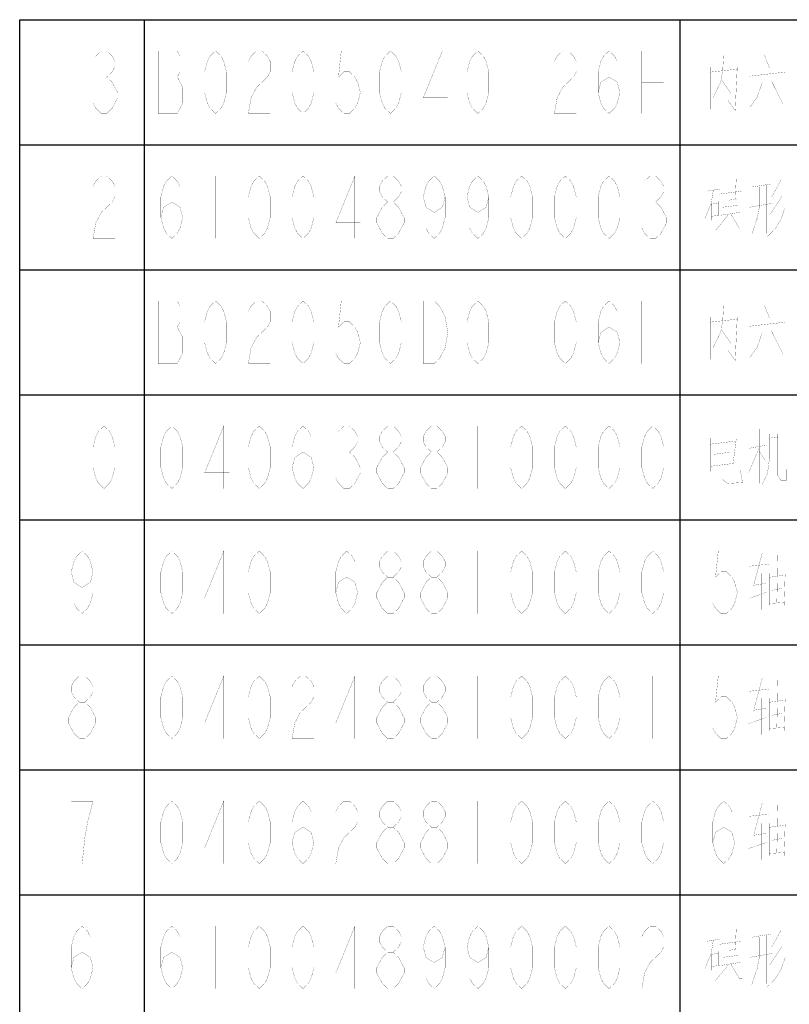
# Model space of a CAD drawing. Header units: millimetres. Extents: x 0 to 8480361154, y -14382841229 to 497.
# Tile 5 of 24: x 404 to 447, y 116 to 171. Entities that reach past the tile are written whole.
import ezdxf

# ---------------------------------------------------------------- set-up
doc = ezdxf.new("R2010")
doc.units = ezdxf.units.MM
doc.header["$LTSCALE"] = 16.335
doc.layers.get('0').update_dxf_attribs({"linetype": 'CONTINUOUS'})
doc.layers.add('040008810005_DXF_TABLE', color=7, linetype='CONTINUOUS')

# ---------------------------------------------------------------- blocks, each defined once
blk = doc.blocks.new('TABLE_BL1', base_point=(609.384, 251.643))
at = {"layer": '040008810005_DXF_TABLE', "color": 2, "linetype": 'Continuous'}
for p, q in [((403.902, 66), (403.902, 171)), ((403.902, 171), (583.902, 171)), ((410.902, 66), (410.902, 171)), ((440.902, 66), (440.902, 171)), ((403.902, 164), (583.902, 164)), ((403.902, 157), (583.902, 157)), ((403.902, 150), (583.902, 150)), ((403.902, 143), (583.902, 143)), ((403.902, 136), (583.902, 136)), ((403.902, 129), (583.902, 129)), ((403.902, 122), (583.902, 122))]:
    blk.add_line(p, q, dxfattribs=at)
at = {"layer": '040008810005_DXF_TABLE', "color": 5, "linetype": 'Continuous', "const_width": 0.01}
for points in [[(406.177, 169.25), (406.177, 165.75)], [(408.167, 168.959), (408.473, 169.25), (408.78, 169.25), (409.086, 168.959), (409.239, 168.667), (409.239, 168.375), (409.086, 168.084), (408.78, 167.792), (409.086, 167.5), (409.239, 167.209), (409.392, 166.917), (409.392, 166.625), (409.239, 166.334), (409.086, 166.042), (408.78, 165.75), (408.473, 165.75), (408.167, 166.042), (408.014, 166.334)], [(411.661, 169.25), (411.661, 165.75), (412.733, 165.75), (412.886, 166.042), (413.039, 166.334), (413.039, 167.209), (412.886, 167.5), (412.733, 167.792), (412.886, 168.084), (412.886, 168.959), (412.733, 169.25), (411.661, 169.25)], [(414.877, 165.75), (414.57, 166.042), (414.417, 166.334), (414.264, 166.917), (414.264, 168.084), (414.417, 168.667), (414.57, 168.959), (414.877, 169.25), (415.183, 168.959), (415.336, 168.667), (415.489, 168.084), (415.489, 166.917), (415.336, 166.334), (415.183, 166.042), (414.877, 165.75)], [(416.714, 168.667), (416.867, 168.959), (417.173, 169.25), (417.48, 169.25), (417.786, 168.959), (417.939, 168.667), (417.939, 168.084), (417.786, 167.792), (417.48, 167.5), (417.173, 167.209), (416.867, 166.625), (416.714, 165.75), (417.939, 165.75)], [(419.777, 165.75), (419.47, 166.042), (419.317, 166.334), (419.164, 166.917), (419.164, 168.084), (419.317, 168.667), (419.47, 168.959), (419.777, 169.25), (420.083, 168.959), (420.236, 168.667), (420.389, 168.084), (420.389, 166.917), (420.236, 166.334), (420.083, 166.042), (419.777, 165.75)], [(422.839, 169.25), (421.92, 169.25), (421.767, 167.792), (422.073, 168.084), (422.38, 168.084), (422.686, 167.792), (422.839, 167.5), (422.992, 166.917), (422.839, 166.334), (422.686, 166.042), (422.38, 165.75), (422.073, 165.75), (421.767, 166.042), (421.614, 166.334)], [(424.677, 165.75), (424.37, 166.042), (424.217, 166.334), (424.064, 166.917), (424.064, 168.084), (424.217, 168.667), (424.37, 168.959), (424.677, 169.25), (424.983, 168.959), (425.136, 168.667), (425.289, 168.084), (425.289, 166.917), (425.136, 166.334), (424.983, 166.042), (424.677, 165.75)], [(427.586, 165.75), (427.586, 169.25), (426.514, 166.625), (427.892, 166.625)], [(429.577, 165.75), (429.27, 166.042), (429.117, 166.334), (428.964, 166.917), (428.964, 168.084), (429.117, 168.667), (429.27, 168.959), (429.577, 169.25), (429.883, 168.959), (430.036, 168.667), (430.189, 168.084), (430.189, 166.917), (430.036, 166.334), (429.883, 166.042), (429.577, 165.75)], [(432.027, 169.25), (432.027, 165.75)], [(433.864, 168.667), (434.017, 168.959), (434.323, 169.25), (434.63, 169.25), (434.936, 168.959), (435.089, 168.667), (435.089, 168.084), (434.936, 167.792), (434.63, 167.5), (434.323, 167.209), (434.017, 166.625), (433.864, 165.75), (435.089, 165.75)], [(436.314, 166.917), (436.467, 167.5), (436.927, 167.792), (437.386, 167.5), (437.539, 166.917), (437.386, 166.334), (437.233, 166.042), (436.927, 165.75), (436.62, 166.042), (436.467, 166.334), (436.314, 166.917), (436.314, 168.084), (436.467, 168.667), (436.62, 168.959), (436.927, 169.25), (437.233, 168.959), (437.386, 168.667)], [(438.764, 169.25), (438.764, 165.75)], [(439.989, 169.25), (439.989, 165.75)], [(443.352, 169.137), (443.293, 168.121)], [(445.627, 169.024), (445.918, 168.291)], [(442.593, 168.347), (442.593, 165.976)], [(442.593, 168.065), (444.11, 168.234)], [(444.11, 168.347), (443.993, 165.92), (443.585, 166.484)], [(408.473, 167.792), (408.78, 167.792)], [(411.661, 167.792), (412.733, 167.792)], [(443.293, 168.121), (443.177, 167.5), (442.768, 166.653)], [(443.235, 167.613), (443.76, 166.879)], [(444.81, 167.839), (446.793, 168.065)], [(438.764, 167.5), (439.989, 167.5)], [(445.51, 167.5), (445.218, 166.653), (444.81, 166.089)], [(446.035, 167.557), (446.677, 166.258)], [(406.177, 162.25), (406.177, 158.75)], [(408.014, 161.667), (408.167, 161.959), (408.473, 162.25), (408.78, 162.25), (409.086, 161.959), (409.239, 161.667), (409.239, 161.084), (409.086, 160.792), (408.78, 160.5), (408.473, 160.209), (408.167, 159.625), (408.014, 158.75), (409.239, 158.75)], [(411.814, 159.917), (411.967, 160.5), (412.427, 160.792), (412.886, 160.5), (413.039, 159.917), (412.886, 159.334), (412.733, 159.042), (412.427, 158.75), (412.12, 159.042), (411.967, 159.334), (411.814, 159.917), (411.814, 161.084), (411.967, 161.667), (412.12, 161.959), (412.427, 162.25), (412.733, 161.959), (412.886, 161.667)], [(414.877, 162.25), (414.877, 158.75)], [(417.327, 158.75), (417.02, 159.042), (416.867, 159.334), (416.714, 159.917), (416.714, 161.084), (416.867, 161.667), (417.02, 161.959), (417.327, 162.25), (417.633, 161.959), (417.786, 161.667), (417.939, 161.084), (417.939, 159.917), (417.786, 159.334), (417.633, 159.042), (417.327, 158.75)], [(419.777, 158.75), (419.47, 159.042), (419.317, 159.334), (419.164, 159.917), (419.164, 161.084), (419.317, 161.667), (419.47, 161.959), (419.777, 162.25), (420.083, 161.959), (420.236, 161.667), (420.389, 161.084), (420.389, 159.917), (420.236, 159.334), (420.083, 159.042), (419.777, 158.75)], [(422.686, 158.75), (422.686, 162.25), (421.614, 159.625), (422.992, 159.625)], [(424.523, 160.792), (424.217, 161.084), (424.064, 161.375), (424.064, 161.667), (424.217, 161.959), (424.523, 162.25), (424.83, 162.25), (425.136, 161.959), (425.289, 161.667), (425.289, 161.375), (425.136, 161.084), (424.83, 160.792)], [(427.739, 161.084), (427.586, 160.5), (427.127, 160.209), (426.667, 160.5), (426.514, 161.084), (426.667, 161.667), (426.82, 161.959), (427.127, 162.25), (427.433, 161.959), (427.586, 161.667), (427.739, 161.084), (427.739, 159.917), (427.586, 159.334), (427.433, 159.042), (427.127, 158.75), (426.82, 159.042), (426.667, 159.334)], [(430.189, 161.084), (430.036, 160.5), (429.577, 160.209), (429.117, 160.5), (428.964, 161.084), (429.117, 161.667), (429.27, 161.959), (429.577, 162.25), (429.883, 161.959), (430.036, 161.667), (430.189, 161.084), (430.189, 159.917), (430.036, 159.334), (429.883, 159.042), (429.577, 158.75), (429.27, 159.042), (429.117, 159.334)], [(432.027, 158.75), (431.72, 159.042), (431.567, 159.334), (431.414, 159.917), (431.414, 161.084), (431.567, 161.667), (431.72, 161.959), (432.027, 162.25), (432.333, 161.959), (432.486, 161.667), (432.639, 161.084), (432.639, 159.917), (432.486, 159.334), (432.333, 159.042), (432.027, 158.75)], [(434.477, 158.75), (434.17, 159.042), (434.017, 159.334), (433.864, 159.917), (433.864, 161.084), (434.017, 161.667), (434.17, 161.959), (434.477, 162.25), (434.783, 161.959), (434.936, 161.667), (435.089, 161.084), (435.089, 159.917), (434.936, 159.334), (434.783, 159.042), (434.477, 158.75)], [(436.927, 158.75), (436.62, 159.042), (436.467, 159.334), (436.314, 159.917), (436.314, 161.084), (436.467, 161.667), (436.62, 161.959), (436.927, 162.25), (437.233, 161.959), (437.386, 161.667), (437.539, 161.084), (437.539, 159.917), (437.386, 159.334), (437.233, 159.042), (436.927, 158.75)], [(438.917, 161.959), (439.223, 162.25), (439.53, 162.25), (439.836, 161.959), (439.989, 161.667), (439.989, 161.375), (439.836, 161.084), (439.53, 160.792), (439.836, 160.5), (439.989, 160.209), (440.142, 159.917), (440.142, 159.625), (439.989, 159.334), (439.836, 159.042), (439.53, 158.75), (439.223, 158.75), (438.917, 159.042), (438.764, 159.334)], [(443.993, 160.952), (444.052, 162.081)], [(443.352, 161.799), (443.352, 160.557)], [(443.643, 160.839), (443.643, 162.024)], [(444.927, 161.629), (445.977, 161.799)], [(445.335, 161.629), (445.335, 160.444)], [(445.743, 161.742), (445.743, 159.033)], [(446.56, 162.024), (446.035, 161.065)], [(442.418, 161.403), (443.118, 161.516)], [(442.652, 160.726), (442.768, 161.46)], [(443.118, 161.234), (444.343, 161.403)], [(446.618, 161.121), (445.918, 160.049)], [(424.523, 158.75), (424.217, 159.042), (424.064, 159.334), (423.911, 159.625), (423.911, 159.917), (424.064, 160.209), (424.217, 160.5), (424.523, 160.792), (424.83, 160.792), (425.136, 160.5), (425.289, 160.209), (425.442, 159.917), (425.442, 159.625), (425.289, 159.334), (425.136, 159.042), (424.83, 158.75), (424.523, 158.75)], [(439.223, 160.792), (439.53, 160.792)], [(442.652, 160.726), (442.302, 159.879)], [(442.652, 160.726), (442.652, 159.766)], [(442.652, 160.67), (443.06, 160.726)], [(443.06, 160.839), (443.06, 160.049)], [(443.293, 160.5), (444.168, 160.613)], [(444.052, 160.952), (443.643, 160.895)], [(443.702, 160.444), (443.702, 158.92)], [(444.81, 160.5), (446.093, 160.726)], [(445.218, 159.823), (445.335, 160.444)], [(446.793, 160.5), (446.56, 159.823), (446.21, 159.258), (445.802, 158.863)], [(442.652, 159.992), (443.118, 160.049)], [(443.585, 160.049), (443.177, 159.541), (442.885, 159.202)], [(443.177, 160.049), (444.285, 160.218)], [(443.76, 160.105), (444.227, 159.315), (444.402, 159.315)], [(445.218, 159.879), (444.927, 158.976)], [(406.177, 155.25), (406.177, 151.75)], [(408.627, 155.25), (408.627, 151.75)], [(411.661, 155.25), (411.661, 151.75), (412.733, 151.75), (412.886, 152.042), (413.039, 152.334), (413.039, 153.209), (412.886, 153.5), (412.733, 153.792), (412.886, 154.084), (412.886, 154.959), (412.733, 155.25), (411.661, 155.25)], [(414.877, 151.75), (414.57, 152.042), (414.417, 152.334), (414.264, 152.917), (414.264, 154.084), (414.417, 154.667), (414.57, 154.959), (414.877, 155.25), (415.183, 154.959), (415.336, 154.667), (415.489, 154.084), (415.489, 152.917), (415.336, 152.334), (415.183, 152.042), (414.877, 151.75)], [(416.714, 154.667), (416.867, 154.959), (417.173, 155.25), (417.48, 155.25), (417.786, 154.959), (417.939, 154.667), (417.939, 154.084), (417.786, 153.792), (417.48, 153.5), (417.173, 153.209), (416.867, 152.625), (416.714, 151.75), (417.939, 151.75)], [(419.777, 151.75), (419.47, 152.042), (419.317, 152.334), (419.164, 152.917), (419.164, 154.084), (419.317, 154.667), (419.47, 154.959), (419.777, 155.25), (420.083, 154.959), (420.236, 154.667), (420.389, 154.084), (420.389, 152.917), (420.236, 152.334), (420.083, 152.042), (419.777, 151.75)], [(422.839, 155.25), (421.92, 155.25), (421.767, 153.792), (422.073, 154.084), (422.38, 154.084), (422.686, 153.792), (422.839, 153.5), (422.992, 152.917), (422.839, 152.334), (422.686, 152.042), (422.38, 151.75), (422.073, 151.75), (421.767, 152.042), (421.614, 152.334)], [(424.677, 151.75), (424.37, 152.042), (424.217, 152.334), (424.064, 152.917), (424.064, 154.084), (424.217, 154.667), (424.37, 154.959), (424.677, 155.25), (424.983, 154.959), (425.136, 154.667), (425.289, 154.084), (425.289, 152.917), (425.136, 152.334), (424.983, 152.042), (424.677, 151.75)], [(426.514, 155.25), (427.127, 155.25), (427.433, 154.959), (427.586, 154.667), (427.739, 154.375), (427.892, 153.5), (427.739, 152.625), (427.586, 152.334), (427.433, 152.042), (427.127, 151.75), (426.514, 151.75), (426.514, 155.25)], [(429.577, 151.75), (429.27, 152.042), (429.117, 152.334), (428.964, 152.917), (428.964, 154.084), (429.117, 154.667), (429.27, 154.959), (429.577, 155.25), (429.883, 154.959), (430.036, 154.667), (430.189, 154.084), (430.189, 152.917), (430.036, 152.334), (429.883, 152.042), (429.577, 151.75)], [(432.027, 155.25), (432.027, 151.75)], [(434.477, 151.75), (434.17, 152.042), (434.017, 152.334), (433.864, 152.917), (433.864, 154.084), (434.017, 154.667), (434.17, 154.959), (434.477, 155.25), (434.783, 154.959), (434.936, 154.667), (435.089, 154.084), (435.089, 152.917), (434.936, 152.334), (434.783, 152.042), (434.477, 151.75)], [(436.314, 152.917), (436.467, 153.5), (436.927, 153.792), (437.386, 153.5), (437.539, 152.917), (437.386, 152.334), (437.233, 152.042), (436.927, 151.75), (436.62, 152.042), (436.467, 152.334), (436.314, 152.917), (436.314, 154.084), (436.467, 154.667), (436.62, 154.959), (436.927, 155.25), (437.233, 154.959), (437.386, 154.667)], [(438.764, 155.25), (438.764, 151.75)], [(439.989, 155.25), (439.989, 151.75)], [(443.352, 155.137), (443.293, 154.121)], [(445.627, 155.024), (445.918, 154.291)], [(442.593, 154.347), (442.593, 151.976)], [(442.593, 154.065), (444.11, 154.234)], [(443.293, 154.121), (443.177, 153.5), (442.768, 152.653)], [(444.11, 154.347), (443.993, 151.92), (443.585, 152.484)], [(444.81, 153.839), (446.793, 154.065)], [(411.661, 153.792), (412.733, 153.792)], [(438.764, 153.5), (439.989, 153.5)], [(443.235, 153.613), (443.76, 152.879)], [(445.51, 153.5), (445.218, 152.653), (444.81, 152.089)], [(446.035, 153.557), (446.677, 152.258)], [(406.177, 148.25), (406.177, 144.75)], [(408.627, 144.75), (408.32, 145.042), (408.167, 145.334), (408.014, 145.917), (408.014, 147.084), (408.167, 147.667), (408.32, 147.959), (408.627, 148.25), (408.933, 147.959), (409.086, 147.667), (409.239, 147.084), (409.239, 145.917), (409.086, 145.334), (408.933, 145.042), (408.627, 144.75)], [(412.427, 144.75), (412.12, 145.042), (411.967, 145.334), (411.814, 145.917), (411.814, 147.084), (411.967, 147.667), (412.12, 147.959), (412.427, 148.25), (412.733, 147.959), (412.886, 147.667), (413.039, 147.084), (413.039, 145.917), (412.886, 145.334), (412.733, 145.042), (412.427, 144.75)], [(415.336, 144.75), (415.336, 148.25), (414.264, 145.625), (415.642, 145.625)], [(417.327, 144.75), (417.02, 145.042), (416.867, 145.334), (416.714, 145.917), (416.714, 147.084), (416.867, 147.667), (417.02, 147.959), (417.327, 148.25), (417.633, 147.959), (417.786, 147.667), (417.939, 147.084), (417.939, 145.917), (417.786, 145.334), (417.633, 145.042), (417.327, 144.75)], [(419.164, 145.917), (419.317, 146.5), (419.777, 146.792), (420.236, 146.5), (420.389, 145.917), (420.236, 145.334), (420.083, 145.042), (419.777, 144.75), (419.47, 145.042), (419.317, 145.334), (419.164, 145.917), (419.164, 147.084), (419.317, 147.667), (419.47, 147.959), (419.777, 148.25), (420.083, 147.959), (420.236, 147.667)], [(421.767, 147.959), (422.073, 148.25), (422.38, 148.25), (422.686, 147.959), (422.839, 147.667), (422.839, 147.375), (422.686, 147.084), (422.38, 146.792), (422.686, 146.5), (422.839, 146.209), (422.992, 145.917), (422.992, 145.625), (422.839, 145.334), (422.686, 145.042), (422.38, 144.75), (422.073, 144.75), (421.767, 145.042), (421.614, 145.334)], [(424.523, 146.792), (424.217, 147.084), (424.064, 147.375), (424.064, 147.667), (424.217, 147.959), (424.523, 148.25), (424.83, 148.25), (425.136, 147.959), (425.289, 147.667), (425.289, 147.375), (425.136, 147.084), (424.83, 146.792)], [(426.973, 146.792), (426.667, 147.084), (426.514, 147.375), (426.514, 147.667), (426.667, 147.959), (426.973, 148.25), (427.28, 148.25), (427.586, 147.959), (427.739, 147.667), (427.739, 147.375), (427.586, 147.084), (427.28, 146.792)], [(429.577, 148.25), (429.577, 144.75)], [(432.027, 144.75), (431.72, 145.042), (431.567, 145.334), (431.414, 145.917), (431.414, 147.084), (431.567, 147.667), (431.72, 147.959), (432.027, 148.25), (432.333, 147.959), (432.486, 147.667), (432.639, 147.084), (432.639, 145.917), (432.486, 145.334), (432.333, 145.042), (432.027, 144.75)], [(434.477, 144.75), (434.17, 145.042), (434.017, 145.334), (433.864, 145.917), (433.864, 147.084), (434.017, 147.667), (434.17, 147.959), (434.477, 148.25), (434.783, 147.959), (434.936, 147.667), (435.089, 147.084), (435.089, 145.917), (434.936, 145.334), (434.783, 145.042), (434.477, 144.75)], [(436.927, 144.75), (436.62, 145.042), (436.467, 145.334), (436.314, 145.917), (436.314, 147.084), (436.467, 147.667), (436.62, 147.959), (436.927, 148.25), (437.233, 147.959), (437.386, 147.667), (437.539, 147.084), (437.539, 145.917), (437.386, 145.334), (437.233, 145.042), (436.927, 144.75)], [(439.377, 144.75), (439.07, 145.042), (438.917, 145.334), (438.764, 145.917), (438.764, 147.084), (438.917, 147.667), (439.07, 147.959), (439.377, 148.25), (439.683, 147.959), (439.836, 147.667), (439.989, 147.084), (439.989, 145.917), (439.836, 145.334), (439.683, 145.042), (439.377, 144.75)], [(443.293, 148.137), (443.293, 145.371), (443.293, 145.258), (443.41, 145.145), (443.585, 145.033), (444.402, 145.089), (444.285, 145.766)], [(445.335, 145.033), (445.335, 148.081)], [(445.51, 144.976), (445.802, 145.597), (445.918, 146.444), (445.918, 147.799)], [(446.852, 145.823), (446.852, 145.202), (446.56, 145.202), (446.385, 145.484), (446.385, 147.799)], [(442.593, 147.573), (442.593, 145.71)], [(442.593, 147.234), (443.993, 147.403)], [(444.052, 147.516), (443.877, 146.162)], [(446.385, 147.629), (445.918, 147.573)], [(422.073, 146.792), (422.38, 146.792)], [(424.523, 144.75), (424.217, 145.042), (424.064, 145.334), (423.911, 145.625), (423.911, 145.917), (424.064, 146.209), (424.217, 146.5), (424.523, 146.792), (424.83, 146.792), (425.136, 146.5), (425.289, 146.209), (425.442, 145.917), (425.442, 145.625), (425.289, 145.334), (425.136, 145.042), (424.83, 144.75), (424.523, 144.75)], [(426.973, 144.75), (426.667, 145.042), (426.514, 145.334), (426.361, 145.625), (426.361, 145.917), (426.514, 146.209), (426.667, 146.5), (426.973, 146.792), (427.28, 146.792), (427.586, 146.5), (427.739, 146.209), (427.892, 145.917), (427.892, 145.625), (427.739, 145.334), (427.586, 145.042), (427.28, 144.75), (426.973, 144.75)], [(442.827, 146.67), (443.702, 146.783)], [(444.752, 145.653), (445.335, 147.008)], [(445.743, 147.178), (444.81, 147.008)], [(445.685, 146.331), (445.335, 146.839)], [(443.935, 146.162), (442.593, 145.992)], [(408.014, 140.084), (407.861, 139.5), (407.402, 139.209), (406.942, 139.5), (406.789, 140.084), (406.942, 140.667), (407.095, 140.959), (407.402, 141.25), (407.708, 140.959), (407.861, 140.667), (408.014, 140.084), (408.014, 138.917), (407.861, 138.334), (407.708, 138.042), (407.402, 137.75), (407.095, 138.042), (406.942, 138.334)], [(412.427, 137.75), (412.12, 138.042), (411.967, 138.334), (411.814, 138.917), (411.814, 140.084), (411.967, 140.667), (412.12, 140.959), (412.427, 141.25), (412.733, 140.959), (412.886, 140.667), (413.039, 140.084), (413.039, 138.917), (412.886, 138.334), (412.733, 138.042), (412.427, 137.75)], [(415.336, 137.75), (415.336, 141.25), (414.264, 138.625), (415.642, 138.625)], [(417.327, 137.75), (417.02, 138.042), (416.867, 138.334), (416.714, 138.917), (416.714, 140.084), (416.867, 140.667), (417.02, 140.959), (417.327, 141.25), (417.633, 140.959), (417.786, 140.667), (417.939, 140.084), (417.939, 138.917), (417.786, 138.334), (417.633, 138.042), (417.327, 137.75)], [(419.777, 141.25), (419.777, 137.75)], [(421.614, 138.917), (421.767, 139.5), (422.227, 139.792), (422.686, 139.5), (422.839, 138.917), (422.686, 138.334), (422.533, 138.042), (422.227, 137.75), (421.92, 138.042), (421.767, 138.334), (421.614, 138.917), (421.614, 140.084), (421.767, 140.667), (421.92, 140.959), (422.227, 141.25), (422.533, 140.959), (422.686, 140.667)], [(424.523, 139.792), (424.217, 140.084), (424.064, 140.375), (424.064, 140.667), (424.217, 140.959), (424.523, 141.25), (424.83, 141.25), (425.136, 140.959), (425.289, 140.667), (425.289, 140.375), (425.136, 140.084), (424.83, 139.792)], [(426.973, 139.792), (426.667, 140.084), (426.514, 140.375), (426.514, 140.667), (426.667, 140.959), (426.973, 141.25), (427.28, 141.25), (427.586, 140.959), (427.739, 140.667), (427.739, 140.375), (427.586, 140.084), (427.28, 139.792)], [(429.577, 141.25), (429.577, 137.75)], [(432.027, 137.75), (431.72, 138.042), (431.567, 138.334), (431.414, 138.917), (431.414, 140.084), (431.567, 140.667), (431.72, 140.959), (432.027, 141.25), (432.333, 140.959), (432.486, 140.667), (432.639, 140.084), (432.639, 138.917), (432.486, 138.334), (432.333, 138.042), (432.027, 137.75)], [(434.477, 137.75), (434.17, 138.042), (434.017, 138.334), (433.864, 138.917), (433.864, 140.084), (434.017, 140.667), (434.17, 140.959), (434.477, 141.25), (434.783, 140.959), (434.936, 140.667), (435.089, 140.084), (435.089, 138.917), (434.936, 138.334), (434.783, 138.042), (434.477, 137.75)], [(436.927, 137.75), (436.62, 138.042), (436.467, 138.334), (436.314, 138.917), (436.314, 140.084), (436.467, 140.667), (436.62, 140.959), (436.927, 141.25), (437.233, 140.959), (437.386, 140.667), (437.539, 140.084), (437.539, 138.917), (437.386, 138.334), (437.233, 138.042), (436.927, 137.75)], [(439.377, 137.75), (439.07, 138.042), (438.917, 138.334), (438.764, 138.917), (438.764, 140.084), (438.917, 140.667), (439.07, 140.959), (439.377, 141.25), (439.683, 140.959), (439.836, 140.667), (439.989, 140.084), (439.989, 138.917), (439.836, 138.334), (439.683, 138.042), (439.377, 137.75)], [(443.964, 141.25), (443.045, 141.25), (442.892, 139.792), (443.198, 140.084), (443.505, 140.084), (443.811, 139.792), (443.964, 139.5), (444.117, 138.917), (443.964, 138.334), (443.811, 138.042), (443.505, 137.75), (443.198, 137.75), (442.892, 138.042), (442.739, 138.334)], [(445.51, 141.137), (445.043, 139.387)], [(446.385, 141.024), (446.327, 138.371)], [(444.81, 140.403), (445.86, 140.516)], [(424.523, 137.75), (424.217, 138.042), (424.064, 138.334), (423.911, 138.625), (423.911, 138.917), (424.064, 139.209), (424.217, 139.5), (424.523, 139.792), (424.83, 139.792), (425.136, 139.5), (425.289, 139.209), (425.442, 138.917), (425.442, 138.625), (425.289, 138.334), (425.136, 138.042), (424.83, 137.75), (424.523, 137.75)], [(426.973, 137.75), (426.667, 138.042), (426.514, 138.334), (426.361, 138.625), (426.361, 138.917), (426.514, 139.209), (426.667, 139.5), (426.973, 139.792), (427.28, 139.792), (427.586, 139.5), (427.739, 139.209), (427.892, 138.917), (427.892, 138.625), (427.739, 138.334), (427.586, 138.042), (427.28, 137.75), (426.973, 137.75)], [(445.452, 140.008), (445.452, 137.976)], [(445.918, 138.202), (445.918, 140.008)], [(445.918, 139.783), (446.735, 139.895)], [(446.793, 139.952), (446.735, 138.202)], [(445.743, 138.936), (444.752, 138.597)], [(444.985, 139.331), (445.743, 139.444)], [(446.035, 139.049), (446.618, 139.162)], [(445.918, 138.315), (446.735, 138.371)], [(407.248, 132.792), (406.942, 133.084), (406.789, 133.375), (406.789, 133.667), (406.942, 133.959), (407.248, 134.25), (407.555, 134.25), (407.861, 133.959), (408.014, 133.667), (408.014, 133.375), (407.861, 133.084), (407.555, 132.792)], [(412.427, 130.75), (412.12, 131.042), (411.967, 131.334), (411.814, 131.917), (411.814, 133.084), (411.967, 133.667), (412.12, 133.959), (412.427, 134.25), (412.733, 133.959), (412.886, 133.667), (413.039, 133.084), (413.039, 131.917), (412.886, 131.334), (412.733, 131.042), (412.427, 130.75)], [(415.336, 130.75), (415.336, 134.25), (414.264, 131.625), (415.642, 131.625)], [(417.327, 130.75), (417.02, 131.042), (416.867, 131.334), (416.714, 131.917), (416.714, 133.084), (416.867, 133.667), (417.02, 133.959), (417.327, 134.25), (417.633, 133.959), (417.786, 133.667), (417.939, 133.084), (417.939, 131.917), (417.786, 131.334), (417.633, 131.042), (417.327, 130.75)], [(419.164, 133.667), (419.317, 133.959), (419.623, 134.25), (419.93, 134.25), (420.236, 133.959), (420.389, 133.667), (420.389, 133.084), (420.236, 132.792), (419.93, 132.5), (419.623, 132.209), (419.317, 131.625), (419.164, 130.75), (420.389, 130.75)], [(422.686, 130.75), (422.686, 134.25), (421.614, 131.625), (422.992, 131.625)], [(424.523, 132.792), (424.217, 133.084), (424.064, 133.375), (424.064, 133.667), (424.217, 133.959), (424.523, 134.25), (424.83, 134.25), (425.136, 133.959), (425.289, 133.667), (425.289, 133.375), (425.136, 133.084), (424.83, 132.792)], [(426.973, 132.792), (426.667, 133.084), (426.514, 133.375), (426.514, 133.667), (426.667, 133.959), (426.973, 134.25), (427.28, 134.25), (427.586, 133.959), (427.739, 133.667), (427.739, 133.375), (427.586, 133.084), (427.28, 132.792)], [(429.577, 134.25), (429.577, 130.75)], [(432.027, 130.75), (431.72, 131.042), (431.567, 131.334), (431.414, 131.917), (431.414, 133.084), (431.567, 133.667), (431.72, 133.959), (432.027, 134.25), (432.333, 133.959), (432.486, 133.667), (432.639, 133.084), (432.639, 131.917), (432.486, 131.334), (432.333, 131.042), (432.027, 130.75)], [(434.477, 130.75), (434.17, 131.042), (434.017, 131.334), (433.864, 131.917), (433.864, 133.084), (434.017, 133.667), (434.17, 133.959), (434.477, 134.25), (434.783, 133.959), (434.936, 133.667), (435.089, 133.084), (435.089, 131.917), (434.936, 131.334), (434.783, 131.042), (434.477, 130.75)], [(436.927, 130.75), (436.62, 131.042), (436.467, 131.334), (436.314, 131.917), (436.314, 133.084), (436.467, 133.667), (436.62, 133.959), (436.927, 134.25), (437.233, 133.959), (437.386, 133.667), (437.539, 133.084), (437.539, 131.917), (437.386, 131.334), (437.233, 131.042), (436.927, 130.75)], [(439.377, 134.25), (439.377, 130.75)], [(443.964, 134.25), (443.045, 134.25), (442.892, 132.792), (443.198, 133.084), (443.505, 133.084), (443.811, 132.792), (443.964, 132.5), (444.117, 131.917), (443.964, 131.334), (443.811, 131.042), (443.505, 130.75), (443.198, 130.75), (442.892, 131.042), (442.739, 131.334)], [(445.51, 134.137), (445.043, 132.387)], [(446.385, 134.024), (446.327, 131.371)], [(444.81, 133.403), (445.86, 133.516)], [(445.452, 133.008), (445.452, 130.976)], [(445.918, 131.202), (445.918, 133.008)], [(445.918, 132.783), (446.735, 132.895)], [(446.793, 132.952), (446.735, 131.202)], [(407.248, 130.75), (406.942, 131.042), (406.789, 131.334), (406.636, 131.625), (406.636, 131.917), (406.789, 132.209), (406.942, 132.5), (407.248, 132.792), (407.555, 132.792), (407.861, 132.5), (408.014, 132.209), (408.167, 131.917), (408.167, 131.625), (408.014, 131.334), (407.861, 131.042), (407.555, 130.75), (407.248, 130.75)], [(424.523, 130.75), (424.217, 131.042), (424.064, 131.334), (423.911, 131.625), (423.911, 131.917), (424.064, 132.209), (424.217, 132.5), (424.523, 132.792), (424.83, 132.792), (425.136, 132.5), (425.289, 132.209), (425.442, 131.917), (425.442, 131.625), (425.289, 131.334), (425.136, 131.042), (424.83, 130.75), (424.523, 130.75)], [(426.973, 130.75), (426.667, 131.042), (426.514, 131.334), (426.361, 131.625), (426.361, 131.917), (426.514, 132.209), (426.667, 132.5), (426.973, 132.792), (427.28, 132.792), (427.586, 132.5), (427.739, 132.209), (427.892, 131.917), (427.892, 131.625), (427.739, 131.334), (427.586, 131.042), (427.28, 130.75), (426.973, 130.75)], [(444.985, 132.331), (445.743, 132.444)], [(445.743, 131.936), (444.752, 131.597)], [(446.035, 132.049), (446.618, 132.162)], [(445.918, 131.315), (446.735, 131.371)], [(407.402, 123.75), (407.555, 125.209), (407.708, 126.084), (407.861, 126.667), (408.014, 127.25), (406.789, 127.25)], [(412.427, 123.75), (412.12, 124.042), (411.967, 124.334), (411.814, 124.917), (411.814, 126.084), (411.967, 126.667), (412.12, 126.959), (412.427, 127.25), (412.733, 126.959), (412.886, 126.667), (413.039, 126.084), (413.039, 124.917), (412.886, 124.334), (412.733, 124.042), (412.427, 123.75)], [(415.336, 123.75), (415.336, 127.25), (414.264, 124.625), (415.642, 124.625)], [(417.327, 123.75), (417.02, 124.042), (416.867, 124.334), (416.714, 124.917), (416.714, 126.084), (416.867, 126.667), (417.02, 126.959), (417.327, 127.25), (417.633, 126.959), (417.786, 126.667), (417.939, 126.084), (417.939, 124.917), (417.786, 124.334), (417.633, 124.042), (417.327, 123.75)], [(419.164, 124.917), (419.317, 125.5), (419.777, 125.792), (420.236, 125.5), (420.389, 124.917), (420.236, 124.334), (420.083, 124.042), (419.777, 123.75), (419.47, 124.042), (419.317, 124.334), (419.164, 124.917), (419.164, 126.084), (419.317, 126.667), (419.47, 126.959), (419.777, 127.25), (420.083, 126.959), (420.236, 126.667)], [(421.614, 126.667), (421.767, 126.959), (422.073, 127.25), (422.38, 127.25), (422.686, 126.959), (422.839, 126.667), (422.839, 126.084), (422.686, 125.792), (422.38, 125.5), (422.073, 125.209), (421.767, 124.625), (421.614, 123.75), (422.839, 123.75)], [(424.523, 125.792), (424.217, 126.084), (424.064, 126.375), (424.064, 126.667), (424.217, 126.959), (424.523, 127.25), (424.83, 127.25), (425.136, 126.959), (425.289, 126.667), (425.289, 126.375), (425.136, 126.084), (424.83, 125.792)], [(426.973, 125.792), (426.667, 126.084), (426.514, 126.375), (426.514, 126.667), (426.667, 126.959), (426.973, 127.25), (427.28, 127.25), (427.586, 126.959), (427.739, 126.667), (427.739, 126.375), (427.586, 126.084), (427.28, 125.792)], [(429.577, 127.25), (429.577, 123.75)], [(432.027, 123.75), (431.72, 124.042), (431.567, 124.334), (431.414, 124.917), (431.414, 126.084), (431.567, 126.667), (431.72, 126.959), (432.027, 127.25), (432.333, 126.959), (432.486, 126.667), (432.639, 126.084), (432.639, 124.917), (432.486, 124.334), (432.333, 124.042), (432.027, 123.75)], [(434.477, 123.75), (434.17, 124.042), (434.017, 124.334), (433.864, 124.917), (433.864, 126.084), (434.017, 126.667), (434.17, 126.959), (434.477, 127.25), (434.783, 126.959), (434.936, 126.667), (435.089, 126.084), (435.089, 124.917), (434.936, 124.334), (434.783, 124.042), (434.477, 123.75)], [(436.927, 123.75), (436.62, 124.042), (436.467, 124.334), (436.314, 124.917), (436.314, 126.084), (436.467, 126.667), (436.62, 126.959), (436.927, 127.25), (437.233, 126.959), (437.386, 126.667), (437.539, 126.084), (437.539, 124.917), (437.386, 124.334), (437.233, 124.042), (436.927, 123.75)], [(439.377, 123.75), (439.07, 124.042), (438.917, 124.334), (438.764, 124.917), (438.764, 126.084), (438.917, 126.667), (439.07, 126.959), (439.377, 127.25), (439.683, 126.959), (439.836, 126.667), (439.989, 126.084), (439.989, 124.917), (439.836, 124.334), (439.683, 124.042), (439.377, 123.75)], [(442.739, 124.917), (442.892, 125.5), (443.352, 125.792), (443.811, 125.5), (443.964, 124.917), (443.811, 124.334), (443.658, 124.042), (443.352, 123.75), (443.045, 124.042), (442.892, 124.334), (442.739, 124.917), (442.739, 126.084), (442.892, 126.667), (443.045, 126.959), (443.352, 127.25), (443.658, 126.959), (443.811, 126.667)], [(445.51, 127.137), (445.043, 125.387)], [(446.385, 127.024), (446.327, 124.371)], [(444.81, 126.403), (445.86, 126.516)], [(424.523, 123.75), (424.217, 124.042), (424.064, 124.334), (423.911, 124.625), (423.911, 124.917), (424.064, 125.209), (424.217, 125.5), (424.523, 125.792), (424.83, 125.792), (425.136, 125.5), (425.289, 125.209), (425.442, 124.917), (425.442, 124.625), (425.289, 124.334), (425.136, 124.042), (424.83, 123.75), (424.523, 123.75)], [(426.973, 123.75), (426.667, 124.042), (426.514, 124.334), (426.361, 124.625), (426.361, 124.917), (426.514, 125.209), (426.667, 125.5), (426.973, 125.792), (427.28, 125.792), (427.586, 125.5), (427.739, 125.209), (427.892, 124.917), (427.892, 124.625), (427.739, 124.334), (427.586, 124.042), (427.28, 123.75), (426.973, 123.75)], [(445.452, 126.008), (445.452, 123.976)], [(445.918, 124.202), (445.918, 126.008)], [(445.918, 125.783), (446.735, 125.895)], [(446.793, 125.952), (446.735, 124.202)], [(444.985, 125.331), (445.743, 125.444)], [(446.035, 125.049), (446.618, 125.162)], [(445.743, 124.936), (444.752, 124.597)], [(445.918, 124.315), (446.735, 124.371)], [(406.789, 117.917), (406.942, 118.5), (407.402, 118.792), (407.861, 118.5), (408.014, 117.917), (407.861, 117.334), (407.708, 117.042), (407.402, 116.75), (407.095, 117.042), (406.942, 117.334), (406.789, 117.917), (406.789, 119.084), (406.942, 119.667), (407.095, 119.959), (407.402, 120.25), (407.708, 119.959), (407.861, 119.667)], [(411.814, 117.917), (411.967, 118.5), (412.427, 118.792), (412.886, 118.5), (413.039, 117.917), (412.886, 117.334), (412.733, 117.042), (412.427, 116.75), (412.12, 117.042), (411.967, 117.334), (411.814, 117.917), (411.814, 119.084), (411.967, 119.667), (412.12, 119.959), (412.427, 120.25), (412.733, 119.959), (412.886, 119.667)], [(414.877, 120.25), (414.877, 116.75)], [(417.327, 116.75), (417.02, 117.042), (416.867, 117.334), (416.714, 117.917), (416.714, 119.084), (416.867, 119.667), (417.02, 119.959), (417.327, 120.25), (417.633, 119.959), (417.786, 119.667), (417.939, 119.084), (417.939, 117.917), (417.786, 117.334), (417.633, 117.042), (417.327, 116.75)], [(419.777, 116.75), (419.47, 117.042), (419.317, 117.334), (419.164, 117.917), (419.164, 119.084), (419.317, 119.667), (419.47, 119.959), (419.777, 120.25), (420.083, 119.959), (420.236, 119.667), (420.389, 119.084), (420.389, 117.917), (420.236, 117.334), (420.083, 117.042), (419.777, 116.75)], [(422.686, 116.75), (422.686, 120.25), (421.614, 117.625), (422.992, 117.625)], [(424.523, 118.792), (424.217, 119.084), (424.064, 119.375), (424.064, 119.667), (424.217, 119.959), (424.523, 120.25), (424.83, 120.25), (425.136, 119.959), (425.289, 119.667), (425.289, 119.375), (425.136, 119.084), (424.83, 118.792)], [(427.739, 119.084), (427.586, 118.5), (427.127, 118.209), (426.667, 118.5), (426.514, 119.084), (426.667, 119.667), (426.82, 119.959), (427.127, 120.25), (427.433, 119.959), (427.586, 119.667), (427.739, 119.084), (427.739, 117.917), (427.586, 117.334), (427.433, 117.042), (427.127, 116.75), (426.82, 117.042), (426.667, 117.334)], [(430.189, 119.084), (430.036, 118.5), (429.577, 118.209), (429.117, 118.5), (428.964, 119.084), (429.117, 119.667), (429.27, 119.959), (429.577, 120.25), (429.883, 119.959), (430.036, 119.667), (430.189, 119.084), (430.189, 117.917), (430.036, 117.334), (429.883, 117.042), (429.577, 116.75), (429.27, 117.042), (429.117, 117.334)], [(432.027, 116.75), (431.72, 117.042), (431.567, 117.334), (431.414, 117.917), (431.414, 119.084), (431.567, 119.667), (431.72, 119.959), (432.027, 120.25), (432.333, 119.959), (432.486, 119.667), (432.639, 119.084), (432.639, 117.917), (432.486, 117.334), (432.333, 117.042), (432.027, 116.75)], [(434.477, 116.75), (434.17, 117.042), (434.017, 117.334), (433.864, 117.917), (433.864, 119.084), (434.017, 119.667), (434.17, 119.959), (434.477, 120.25), (434.783, 119.959), (434.936, 119.667), (435.089, 119.084), (435.089, 117.917), (434.936, 117.334), (434.783, 117.042), (434.477, 116.75)], [(436.927, 116.75), (436.62, 117.042), (436.467, 117.334), (436.314, 117.917), (436.314, 119.084), (436.467, 119.667), (436.62, 119.959), (436.927, 120.25), (437.233, 119.959), (437.386, 119.667), (437.539, 119.084), (437.539, 117.917), (437.386, 117.334), (437.233, 117.042), (436.927, 116.75)], [(438.764, 119.667), (438.917, 119.959), (439.223, 120.25), (439.53, 120.25), (439.836, 119.959), (439.989, 119.667), (439.989, 119.084), (439.836, 118.792), (439.53, 118.5), (439.223, 118.209), (438.917, 117.625), (438.764, 116.75), (439.989, 116.75)], [(443.352, 119.799), (443.352, 118.557)], [(443.643, 118.839), (443.643, 120.024)], [(443.993, 118.952), (444.052, 120.081)], [(444.927, 119.629), (445.977, 119.799)], [(445.335, 119.629), (445.335, 118.444)], [(445.743, 119.742), (445.743, 117.033)], [(446.56, 120.024), (446.035, 119.065)], [(442.418, 119.403), (443.118, 119.516)], [(442.652, 118.726), (442.768, 119.46)], [(443.118, 119.234), (444.343, 119.403)], [(446.618, 119.121), (445.918, 118.049)], [(424.523, 116.75), (424.217, 117.042), (424.064, 117.334), (423.911, 117.625), (423.911, 117.917), (424.064, 118.209), (424.217, 118.5), (424.523, 118.792), (424.83, 118.792), (425.136, 118.5), (425.289, 118.209), (425.442, 117.917), (425.442, 117.625), (425.289, 117.334), (425.136, 117.042), (424.83, 116.75), (424.523, 116.75)], [(442.652, 118.726), (442.302, 117.879)], [(442.652, 118.726), (442.652, 117.766)], [(442.652, 118.67), (443.06, 118.726)], [(443.06, 118.839), (443.06, 118.049)], [(443.293, 118.5), (444.168, 118.613)], [(444.052, 118.952), (443.643, 118.895)], [(444.81, 118.5), (446.093, 118.726)], [(442.652, 117.992), (443.118, 118.049)], [(443.585, 118.049), (443.177, 117.541), (442.885, 117.202)], [(443.177, 118.049), (444.285, 118.218)], [(443.702, 118.444), (443.702, 116.92)], [(443.76, 118.105), (444.227, 117.315), (444.402, 117.315)], [(445.218, 117.823), (445.335, 118.444)], [(446.793, 118.5), (446.56, 117.823), (446.21, 117.258), (445.802, 116.863)], [(445.218, 117.879), (444.927, 116.976)]]:
    blk.add_lwpolyline(points, dxfattribs=at)

msp = doc.modelspace()

# ---------------------------------------------------------------- block references
msp.add_blockref('TABLE_BL1', (609.384, 251.6426))

doc.saveas('drawing.dxf')
